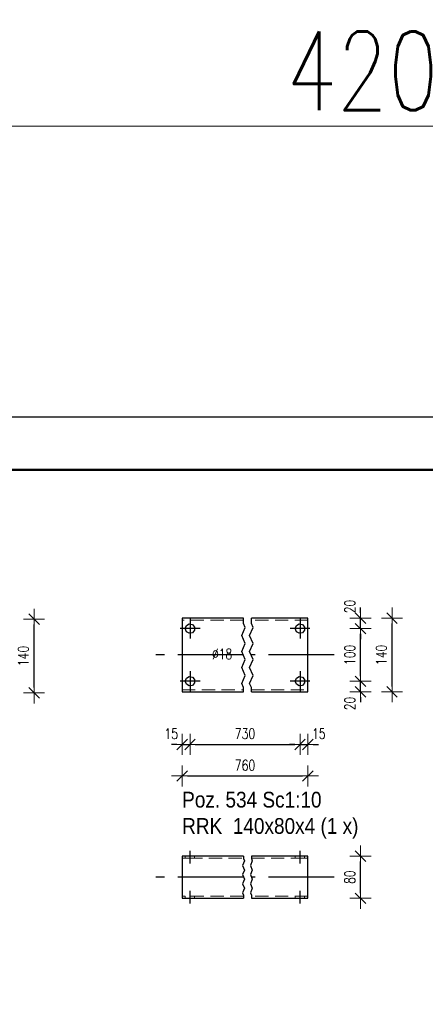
# Model space of a CAD drawing. Header units: millimetres. Extents: x -865 to -433, y 12374 to 12747.
# Tile 3 of 7: x -714 to -637, y 12560 to 12747. Entities that reach past the tile are written whole.
import ezdxf

# ---------------------------------------------------------------- set-up
doc = ezdxf.new("R2010")
doc.units = ezdxf.units.MM
doc.header["$LTSCALE"] = 10
doc.linetypes.add('HIDDEN', pattern=[0.375, 0.25, -0.125])
doc.linetypes.add('MITTE', pattern=[2, 1.25, -0.25, 0.25, -0.25])
doc.layers.get('Defpoints').update_dxf_attribs({"color": 1})
doc.layers.add('_FORMATKA', color=8, linetype='Continuous', plot=False)
for name, color, linetype, lineweight in [('_RAMKA', 7, 'Continuous', 35), ('PS_DIM', 4, 'Continuous', 13), ('PS_Hidden', 2, 'HIDDEN', 9), ('PS_Shape', 161, 'Continuous', 30), ('PS_SOLID', 7, 'Continuous', 30), ('PS_TEXT', 3, 'Continuous', 18)]:
    doc.layers.add(name, color=color, linetype=linetype, lineweight=lineweight)
doc.layers.add('PS_Mid', color=5, linetype='MITTE')
doc.styles.add('gil', font='txt', dxfattribs={"width": 0.9})
doc.styles.add('simplex', font='simplex.shx', dxfattribs={"width": 0.75})
doc.dimstyles.new('1_10_PRZ', dxfattribs={"dimtxt": 2, "dimasz": 1, "dimexe": 2, "dimexo": 5, "dimgap": 1, "dimtad": 1, "dimdec": 0, "dimlfac": 10, "dimtxsty": 'simplex', "dimblk": 'dimznak', "dimcen": 2, "dimse1": 1, "dimse2": 1, "dimclrt": 3, "dimadec": 1, "dimazin": 0, "dimtfac": 1, "dimtdec": 0, "dimtix": 1, "dimtmove": 2, "dimatfit": 3, "dimldrblk": 'dim-grot', "dimfxl": 1, "dimarcsym": 0})
doc.dimstyles.new('1_10_PRZ_DS1-LS10', dxfattribs={"dimtxt": 2, "dimasz": 1, "dimexe": 2, "dimexo": 5, "dimgap": 1, "dimtad": 1, "dimdec": 0, "dimlfac": 10, "dimtxsty": 'simplex', "dimblk": 'dimznak', "dimcen": 2, "dimse1": 1, "dimse2": 1, "dimclrt": 3, "dimadec": 1, "dimazin": 0, "dimtfac": 1, "dimtdec": 0, "dimtix": 1, "dimtmove": 2, "dimatfit": 3, "dimldrblk": 'dim-grot', "dimfxl": 1, "dimarcsym": 0})

# ---------------------------------------------------------------- blocks, each defined once
blk = doc.blocks.new('dim-grot')
blk.add_hatch(color=256).paths.add_polyline_path([(0, 0), (-2, 0.5), (-2, -0.5)])
blk.add_lwpolyline([(0, 0), (-2, 0.5), (-2, -0.5), (0, 0)])
blk = doc.blocks.new('dimznak')
at = {"color": 0}
for points in [[(0, 2), (0, -2)], [(-2, 0), (2, 0)]]:
    blk.add_lwpolyline(points, dxfattribs=at)
at = {"color": 2}
blk.add_lwpolyline([(1, 1), (-1, -1)], dxfattribs=at)
blk = doc.blocks.new('*D44')
at = {"layer": 'Defpoints', "color": 0, "transparency": 16777216}
for p in [(-681.83, 12620.96), (-683.33, 12618.96), (-681.83, 12608.96)]:
    blk.add_point(p, dxfattribs=at)
at = {"layer": 'PS_DIM', "color": 0, "lineweight": -2, "transparency": 16777216}
for p, q in [((-684.33, 12608.96), (-685.33, 12608.96)), ((-683.33, 12608.96), (-681.83, 12608.96)), ((-680.83, 12608.96), (-679.83, 12608.96))]:
    blk.add_line(p, q, dxfattribs=at)
blk.add_blockref('dimznak', (-683.33, 12608.96), dxfattribs=at)
at = {"layer": 'PS_DIM', "color": 0, "lineweight": -2, "transparency": 16777216, "rotation": 180}
blk.add_blockref('dimznak', (-681.83, 12608.96), dxfattribs=at)
at = {"layer": 'PS_DIM', "color": 3, "transparency": 16777216, "insert": (-685.4, 12611), "char_height": 2, "attachment_point": 5, "style": 'simplex'}
blk.add_mtext('15', dxfattribs=at)
blk = doc.blocks.new('*D46')
at = {"layer": 'Defpoints', "color": 0, "transparency": 16777216}
for p in [(-660.93, 12620.96), (-659.43, 12618.96), (-659.43, 12608.96)]:
    blk.add_point(p, dxfattribs=at)
at = {"layer": 'PS_DIM', "color": 0, "lineweight": -2, "transparency": 16777216}
for p, q in [((-661.93, 12608.96), (-662.93, 12608.96)), ((-660.93, 12608.96), (-659.43, 12608.96)), ((-658.43, 12608.96), (-657.43, 12608.96))]:
    blk.add_line(p, q, dxfattribs=at)
blk.add_blockref('dimznak', (-660.93, 12608.96), dxfattribs=at)
at = {"layer": 'PS_DIM', "color": 0, "lineweight": -2, "transparency": 16777216, "rotation": 180}
blk.add_blockref('dimznak', (-659.43, 12608.96), dxfattribs=at)
at = {"layer": 'PS_DIM', "color": 3, "transparency": 16777216, "insert": (-657.36, 12611), "char_height": 2, "attachment_point": 5, "style": 'simplex'}
blk.add_mtext('15', dxfattribs=at)
blk = doc.blocks.new('*D48')
at = {"layer": 'Defpoints', "color": 0, "transparency": 16777216}
for p in [(-660.93, 12620.96), (-649.43, 12620.96), (-659.43, 12618.96)]:
    blk.add_point(p, dxfattribs=at)
at = {"layer": 'PS_DIM', "color": 0, "lineweight": -2, "transparency": 16777216}
for p, q in [((-649.43, 12621.96), (-649.43, 12622.96)), ((-649.43, 12618.96), (-649.43, 12620.96)), ((-649.43, 12617.96), (-649.43, 12616.96))]:
    blk.add_line(p, q, dxfattribs=at)
for p, rotation in [((-649.43, 12620.96), 270), ((-649.43, 12618.96), 90)]:
    blk.add_blockref('dimznak', p, dxfattribs=dict(at, rotation=rotation))
at = {"layer": 'PS_DIM', "color": 3, "transparency": 16777216, "insert": (-651.47, 12616.74), "char_height": 2, "attachment_point": 5, "rotation": 90, "style": 'simplex'}
blk.add_mtext('20', dxfattribs=at)
blk = doc.blocks.new('*D50')
at = {"layer": 'Defpoints', "color": 0, "transparency": 16777216}
for p in [(-659.43, 12632.96), (-649.43, 12632.96), (-660.93, 12630.96)]:
    blk.add_point(p, dxfattribs=at)
at = {"layer": 'PS_DIM', "color": 0, "lineweight": -2, "transparency": 16777216}
for p, q in [((-649.43, 12633.96), (-649.43, 12634.96)), ((-649.43, 12630.96), (-649.43, 12632.96)), ((-649.43, 12629.96), (-649.43, 12628.96))]:
    blk.add_line(p, q, dxfattribs=at)
for p, rotation in [((-649.43, 12632.96), 270), ((-649.43, 12630.96), 90)]:
    blk.add_blockref('dimznak', p, dxfattribs=dict(at, rotation=rotation))
at = {"layer": 'PS_DIM', "color": 3, "transparency": 16777216, "insert": (-651.47, 12635.17), "char_height": 2, "attachment_point": 5, "rotation": 90, "style": 'simplex'}
blk.add_mtext('20', dxfattribs=at)
blk = doc.blocks.new('*D90')
at = {"color": 252, "lineweight": -2, "transparency": 16777216}
blk.add_line((-417, 352.33), (-3, 352.33), dxfattribs=at)
at = {"layer": 'Defpoints', "color": 0, "transparency": 16777216}
for p in [(0, 352.33), (-420, 297), (0, 297)]:
    blk.add_point(p, dxfattribs=at)
at = {"color": 252, "lineweight": -2, "transparency": 16777216, "xscale": 3, "yscale": 3, "zscale": 3, "rotation": 180}
blk.add_blockref('dimznak', (-420, 352.33), dxfattribs=at)
at = {"color": 252, "lineweight": -2, "transparency": 16777216, "xscale": 3, "yscale": 3, "zscale": 3}
blk.add_blockref('dimznak', (0, 352.33), dxfattribs=at)
at = {"color": 252, "transparency": 16777216, "insert": (-210, 362.83), "char_height": 15, "attachment_point": 5, "style": 'simplex'}
blk.add_mtext('420', dxfattribs=at)
blk = doc.blocks.new('*X108')
at = {"color": 1}
for p, q in [((-671.68, 12631.92), (-671.68, 12632.96)), ((-670.18, 12631.92), (-670.18, 12632.96)), ((-672, 12629.64), (-671.36, 12631.16)), ((-671.36, 12631.16), (-671.68, 12631.92)), ((-670.5, 12629.64), (-669.86, 12631.16)), ((-669.86, 12631.16), (-670.18, 12631.92)), ((-671.36, 12628.13), (-672, 12629.64)), ((-669.86, 12628.13), (-670.5, 12629.64)), ((-672, 12626.61), (-671.36, 12628.13)), ((-670.5, 12626.61), (-669.86, 12628.13)), ((-671.36, 12625.09), (-672, 12626.61)), ((-672, 12623.58), (-671.36, 12625.09)), ((-669.86, 12625.09), (-670.5, 12626.61)), ((-670.5, 12623.58), (-669.86, 12625.09)), ((-671.36, 12622.06), (-672, 12623.58)), ((-669.86, 12622.06), (-670.5, 12623.58)), ((-672, 12620.54), (-671.36, 12622.06)), ((-670.5, 12620.54), (-669.86, 12622.06)), ((-671.68, 12619.78), (-672, 12620.54)), ((-671.68, 12618.96), (-671.68, 12619.78)), ((-670.18, 12619.78), (-670.5, 12620.54)), ((-670.18, 12618.96), (-670.18, 12619.78))]:
    blk.add_line(p, q, dxfattribs=at)
at = {"layer": 'PS_Hidden', "color": 2, "linetype": 'HIDDEN'}
for p, q in [((-671.68, 12632.56), (-683.33, 12632.56)), ((-659.43, 12632.56), (-670.18, 12632.56)), ((-683.33, 12619.36), (-671.68, 12619.36)), ((-670.18, 12619.36), (-659.43, 12619.36))]:
    blk.add_line(p, q, dxfattribs=at)
at = {"layer": 'PS_Mid', "color": 5, "linetype": 'MITTE'}
for p, q in [((-681.83, 12632.86), (-681.83, 12629.06)), ((-681.83, 12632.86), (-681.83, 12629.06)), ((-660.93, 12632.86), (-660.93, 12629.06)), ((-660.93, 12632.86), (-660.93, 12629.06)), ((-679.93, 12630.96), (-683.73, 12630.96)), ((-679.93, 12630.96), (-683.73, 12630.96)), ((-659.03, 12630.96), (-662.83, 12630.96)), ((-659.03, 12630.96), (-662.83, 12630.96)), ((-671.68, 12625.96), (-688.33, 12625.96)), ((-654.43, 12625.96), (-670.18, 12625.96)), ((-681.83, 12622.86), (-681.83, 12619.06)), ((-681.83, 12622.86), (-681.83, 12619.06)), ((-660.93, 12622.86), (-660.93, 12619.06)), ((-660.93, 12622.86), (-660.93, 12619.06)), ((-679.93, 12620.96), (-683.73, 12620.96)), ((-679.93, 12620.96), (-683.73, 12620.96)), ((-659.03, 12620.96), (-662.83, 12620.96)), ((-659.03, 12620.96), (-662.83, 12620.96))]:
    blk.add_line(p, q, dxfattribs=at)
at = {"layer": 'PS_SOLID', "color": 7, "linetype": 'Continuous'}
for p, q in [((-681.99, 12632.96), (-683.33, 12632.96)), ((-683.33, 12632.96), (-683.33, 12618.96)), ((-671.68, 12632.96), (-681.99, 12632.96)), ((-661.09, 12632.96), (-670.18, 12632.96)), ((-659.43, 12632.96), (-661.09, 12632.96)), ((-659.43, 12619.36), (-659.43, 12632.96)), ((-682.73, 12630.96), (-682.52, 12631.54)), ((-682.52, 12630.38), (-682.73, 12630.96)), ((-682.52, 12631.54), (-681.99, 12631.85)), ((-681.99, 12631.85), (-681.38, 12631.74)), ((-681.38, 12631.74), (-680.98, 12631.27)), ((-680.98, 12630.65), (-681.38, 12630.18)), ((-680.98, 12631.27), (-680.98, 12630.65)), ((-661.83, 12630.96), (-661.62, 12631.54)), ((-661.62, 12630.38), (-661.83, 12630.96)), ((-661.62, 12631.54), (-661.09, 12631.85)), ((-661.09, 12631.85), (-660.48, 12631.74)), ((-660.48, 12631.74), (-660.08, 12631.27)), ((-660.08, 12630.65), (-660.48, 12630.18)), ((-660.08, 12631.27), (-660.08, 12630.65)), ((-681.99, 12630.07), (-682.52, 12630.38)), ((-681.38, 12630.18), (-681.99, 12630.07)), ((-661.09, 12630.07), (-661.62, 12630.38)), ((-660.48, 12630.18), (-661.09, 12630.07)), ((-682.73, 12620.96), (-682.52, 12621.54)), ((-682.52, 12621.54), (-681.99, 12621.85)), ((-681.99, 12621.85), (-681.38, 12621.74)), ((-681.38, 12621.74), (-680.98, 12621.27)), ((-680.98, 12621.27), (-680.98, 12620.65)), ((-661.83, 12620.96), (-661.62, 12621.54)), ((-661.62, 12621.54), (-661.09, 12621.85)), ((-661.09, 12621.85), (-660.48, 12621.74)), ((-660.48, 12621.74), (-660.08, 12621.27)), ((-660.08, 12621.27), (-660.08, 12620.65)), ((-682.52, 12620.38), (-682.73, 12620.96)), ((-681.99, 12620.07), (-682.52, 12620.38)), ((-681.38, 12620.18), (-681.99, 12620.07)), ((-680.98, 12620.65), (-681.38, 12620.18)), ((-661.62, 12620.38), (-661.83, 12620.96)), ((-661.09, 12620.07), (-661.62, 12620.38)), ((-660.48, 12620.18), (-661.09, 12620.07)), ((-660.08, 12620.65), (-660.48, 12620.18)), ((-659.43, 12618.96), (-659.43, 12619.36)), ((-683.33, 12618.96), (-671.68, 12618.96)), ((-670.18, 12618.96), (-659.43, 12618.96))]:
    blk.add_line(p, q, dxfattribs=at)
blk = doc.blocks.new('*X109')
at = {"color": 3, "style": 'gil', "width": 0.9}
for s, p in [('Poz. 534 Sc1:10', (-683.33, 12596.96)), ('RRK  140x80x4 (1 x)', (-683.33, 12591.96))]:
    blk.add_text(s, height=3, dxfattribs=at).set_placement(p)
blk = doc.blocks.new('*X110')
at = {"color": 1}
for p, q in [((-671.68, 12587.72), (-671.68, 12587.25)), ((-670.18, 12587.72), (-670.18, 12587.25)), ((-671.5, 12586.81), (-671.86, 12585.95)), ((-671.86, 12585.95), (-671.5, 12585.08)), ((-671.68, 12587.25), (-671.5, 12586.81)), ((-670, 12586.81), (-670.36, 12585.95)), ((-670.36, 12585.95), (-670, 12585.08)), ((-670.18, 12587.25), (-670, 12586.81)), ((-671.5, 12585.08), (-671.86, 12584.21)), ((-671.86, 12584.21), (-671.5, 12583.34)), ((-670, 12585.08), (-670.36, 12584.21)), ((-670.36, 12584.21), (-670, 12583.34)), ((-671.5, 12583.34), (-671.86, 12582.48)), ((-671.86, 12582.48), (-671.5, 12581.61)), ((-670, 12583.34), (-670.36, 12582.48)), ((-670.36, 12582.48), (-670, 12581.61)), ((-671.5, 12581.61), (-671.86, 12580.74)), ((-671.86, 12580.74), (-671.68, 12580.31)), ((-671.68, 12580.31), (-671.68, 12579.72)), ((-670, 12581.61), (-670.36, 12580.74)), ((-670.36, 12580.74), (-670.18, 12580.31)), ((-670.18, 12580.31), (-670.18, 12579.72))]:
    blk.add_line(p, q, dxfattribs=at)
at = {"layer": 'PS_Hidden', "color": 2, "linetype": 'HIDDEN'}
for p, q in [((-682.73, 12587.72), (-682.73, 12587.32)), ((-680.98, 12587.32), (-680.98, 12587.72)), ((-661.83, 12587.72), (-661.83, 12587.32)), ((-660.08, 12587.32), (-660.08, 12587.72)), ((-683.33, 12587.32), (-681.99, 12587.32)), ((-681.99, 12587.32), (-671.68, 12587.32)), ((-670.18, 12587.32), (-661.09, 12587.32)), ((-661.09, 12587.32), (-659.43, 12587.32)), ((-671.68, 12580.12), (-683.33, 12580.12)), ((-683.33, 12579.72), (-683.33, 12580.12)), ((-683.33, 12580.12), (-682.73, 12580.12)), ((-682.73, 12580.12), (-682.73, 12579.72)), ((-680.98, 12579.72), (-680.98, 12580.12)), ((-659.43, 12580.12), (-670.18, 12580.12)), ((-661.83, 12580.12), (-661.83, 12579.72)), ((-660.08, 12579.72), (-660.08, 12580.12))]:
    blk.add_line(p, q, dxfattribs=at)
at = {"layer": 'PS_Mid', "color": 5, "linetype": 'MITTE'}
for p, q in [((-681.83, 12586.32), (-681.83, 12588.72)), ((-681.83, 12586.32), (-681.83, 12588.72)), ((-660.93, 12586.32), (-660.93, 12588.72)), ((-660.93, 12586.32), (-660.93, 12588.72)), ((-671.68, 12583.72), (-688.33, 12583.72)), ((-654.43, 12583.72), (-670.18, 12583.72)), ((-681.83, 12578.72), (-681.83, 12581.12)), ((-681.83, 12578.72), (-681.83, 12581.12)), ((-660.93, 12578.72), (-660.93, 12581.12)), ((-660.93, 12578.72), (-660.93, 12581.12))]:
    blk.add_line(p, q, dxfattribs=at)
at = {"layer": 'PS_SOLID', "color": 7, "linetype": 'Continuous'}
for p, q in [((-671.68, 12587.72), (-683.33, 12587.72)), ((-683.33, 12587.72), (-683.33, 12580.12)), ((-659.43, 12587.72), (-670.18, 12587.72)), ((-659.43, 12579.72), (-659.43, 12587.72)), ((-683.33, 12580.12), (-683.33, 12579.72)), ((-683.33, 12579.72), (-681.99, 12579.72)), ((-681.99, 12579.72), (-671.68, 12579.72)), ((-670.18, 12579.72), (-661.09, 12579.72)), ((-661.09, 12579.72), (-659.43, 12579.72))]:
    blk.add_line(p, q, dxfattribs=at)
blk = doc.blocks.new('*U89')
at = {"layer": '_FORMATKA', "lineweight": -3}
blk.add_lwpolyline([(-420, 0), (0, 0), (0, 297), (-420, 297)], close=True, dxfattribs=at)
at = {"layer": '_RAMKA', "lineweight": -3, "const_width": 0.5}
blk.add_lwpolyline([(-390, 10), (-10, 10), (-10, 287), (-390, 287)], close=True, dxfattribs=at)
dim = blk.add_linear_dim(base=(0, 352.33), p1=(-420, 297), p2=(0, 297), dimstyle='1_10_PRZ', override={"dimscale": 3, "dimtxt": 5, "dimlfac": 1, "dimclrd": 252, "dimclrt": 252})
dim.commit()
dim.dimension.update_dxf_attribs({"geometry": '*D90', "text_midpoint": (-210, 362.83)})

msp = doc.modelspace()

# ---------------------------------------------------------------- block references
at = {"layer": 'PS_DIM'}
msp.add_blockref('*U89', (-439.07, 12374.14), dxfattribs=at)
at = {"layer": 'PS_Shape', "color": 136}
for name in ['*X108', '*X110']:
    msp.add_blockref(name, (0, 0), dxfattribs=at)
at = {"layer": 'PS_TEXT'}
msp.add_blockref('*X109', (0, 0), dxfattribs=at)

# ---------------------------------------------------------------- texts
at = {"layer": 'PS_DIM', "insert": (-677.66, 12625.13), "char_height": 2, "attachment_point": 7, "style": 'simplex'}
msp.add_mtext('\\A1;%%c18', dxfattribs=at)

# ---------------------------------------------------------------- dimensions: what is measured, and where the dimension line sits
at = {"layer": 'PS_DIM'}
for base, p1, p2, picture, middle in [((-649.43, 12632.96), (-660.93, 12630.96), (-659.43, 12632.96), '*D50', (-651.47, 12635.17)), ((-649.43, 12620.96), (-659.43, 12618.96), (-660.93, 12620.96), '*D48', (-651.47, 12616.74))]:
    dim = msp.add_linear_dim(base=base, p1=p1, p2=p2, angle=90, text='20', dimstyle='1_10_PRZ_DS1-LS10', dxfattribs=at)
    dim.commit()
    dim.dimension.update_dxf_attribs({"geometry": picture, "text_midpoint": middle, "dimtype": 128})
for base, p1, p2, location, text in [((-711.47, 12632.75), (-733.47, 12618.75), (-733.47, 12632.75), (-713.51, 12625.75), '140'), ((-643.43, 12632.96), (-659.43, 12618.96), (-659.43, 12632.96), (-645.47, 12625.96), '140'), ((-649.43, 12630.96), (-660.93, 12620.96), (-660.93, 12630.96), (-651.47, 12625.96), '100'), ((-649.43, 12587.72), (-659.43, 12579.72), (-659.43, 12587.72), (-651.47, 12583.72), '80')]:
    msp.add_linear_dim(base=base, p1=p1, p2=p2, angle=90, location=location, text=text, dimstyle='1_10_PRZ_DS1-LS10', dxfattribs=at).render()
for base, p1, p2, picture, middle in [((-681.83, 12608.96), (-683.33, 12618.96), (-681.83, 12620.96), '*D44', (-685.4, 12611)), ((-659.43, 12608.96), (-660.93, 12620.96), (-659.43, 12618.96), '*D46', (-657.36, 12611))]:
    dim = msp.add_linear_dim(base=base, p1=p1, p2=p2, text='15', dimstyle='1_10_PRZ_DS1-LS10', dxfattribs=at)
    dim.commit()
    dim.dimension.update_dxf_attribs({"geometry": picture, "text_midpoint": middle, "dimtype": 128})
for base, p1, p2, location, text in [((-660.93, 12608.96), (-681.83, 12620.96), (-660.93, 12620.96), (-671.38, 12611), '730'), ((-659.43, 12602.96), (-683.33, 12618.96), (-659.43, 12618.96), (-671.38, 12605), '760')]:
    msp.add_linear_dim(base=base, p1=p1, p2=p2, location=location, text=text, dimstyle='1_10_PRZ_DS1-LS10', dxfattribs=at).render()

doc.saveas('drawing.dxf')
